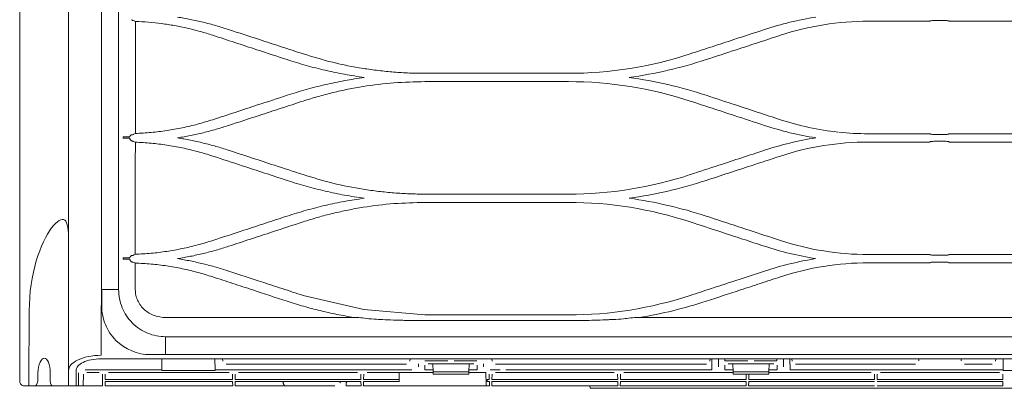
# Model space of a CAD drawing. Header units: inches. Extents: x 67014 to 70164, y -40762 to -35657.
# Tile 8 of 55: x 68451 to 68467, y -40490 to -40484. Entities that reach past the tile are written whole.
import ezdxf

# ---------------------------------------------------------------- set-up
doc = ezdxf.new("R2010")
doc.units = ezdxf.units.IN
doc.header["$MEASUREMENT"] = 0
doc.layers.add('p--klimatyzator', color=30, linetype='Continuous', lineweight=15)

# ---------------------------------------------------------------- blocks, each defined once
blk = doc.blocks.new('A$C66B7A3C4')
at = {"layer": 'p--klimatyzator', "lineweight": 15}
for p, q in [((18.684, 82.346), (18.684, 4.654)), ((18.114, 43.5), (18.114, 4.654)), ((18.818, 43.5), (18.818, 2.6)), ((19.758, 18.191), (19.758, 39.351)), ((17.501, 29.464), (17.501, 39.106)), ((19.188, 33.067), (19.188, 31.362)), ((8.064, 31.643), (8.064, 29.651)), ((11.647, 29.651), (11.647, 31.643)), ((11.912, 31.643), (11.912, 29.651)), ((15.495, 29.651), (15.495, 31.643)), ((15.76, 31.643), (15.76, 29.651)), ((19.167, 31.363), (18.818, 31.369)), ((18.892, 31.124), (18.818, 31.13)), ((19.188, 31.362), (19.167, 31.363)), ((19.167, 24.573), (19.167, 31.363)), ((19.255, 27.455), (19.255, 31.249)), ((19.304, 31.354), (19.472, 31.357)), ((19.472, 31.357), (19.472, 27.347)), ((19.544, 31.358), (19.681, 31.361)), ((19.544, 27.346), (19.544, 31.358)), ((19.681, 31.257), (19.681, 31.361)), ((19.681, 31.257), (19.681, 27.448)), ((18.987, 31.02), (18.987, 30.135)), ((18.883, 30.031), (18.818, 30.031)), ((8.038, 29.443), (8.038, 29.235)), ((11.673, 29.235), (11.673, 29.443)), ((11.887, 29.443), (11.887, 29.235)), ((15.52, 29.235), (15.52, 29.443)), ((15.735, 29.443), (15.735, 29.235)), ((17.501, 19.604), (17.501, 29.213)), ((17.503, 29.235), (17.503, 29.443)), ((8.064, 29.027), (8.064, 27.067)), ((11.647, 27.067), (11.647, 29.027)), ((11.912, 29.027), (11.912, 27.067)), ((15.495, 27.067), (15.495, 29.027)), ((15.76, 29.027), (15.76, 27.067)), ((18.818, 28.679), (18.883, 28.679)), ((18.987, 28.575), (18.987, 24.74)), ((19.472, 27.347), (19.304, 27.35)), ((19.681, 27.344), (19.681, 27.448)), ((19.255, 23.89), (19.255, 27.155)), ((19.304, 27.259), (19.472, 27.262)), ((19.472, 27.262), (19.472, 23.253)), ((19.544, 23.252), (19.544, 27.264)), ((19.681, 27.162), (19.681, 27.266)), ((19.681, 27.162), (19.681, 23.353)), ((18.818, 24.63), (18.892, 24.636)), ((18.818, 24.567), (19.167, 24.573)), ((18.818, 24.36), (18.974, 24.363)), ((18.974, 24.363), (19.07, 24.363)), ((18.877, 24.153), (18.818, 24.152)), ((18.877, 23.422), (18.877, 24.153)), ((18.974, 22.594), (18.974, 24.052)), ((18.974, 23.905), (19.228, 23.892)), ((19.022, 24.155), (19.167, 24.155)), ((19.167, 23.895), (19.167, 24.155)), ((19.228, 23.892), (19.302, 23.888)), ((19.228, 22.754), (19.228, 23.892)), ((19.302, 23.888), (19.302, 22.758)), ((19.472, 23.253), (19.304, 23.256)), ((19.681, 23.249), (19.544, 23.252)), ((19.681, 23.249), (19.681, 23.353)), ((18.877, 22.493), (18.877, 23.224)), ((19.304, 23.165), (19.472, 23.168)), ((19.472, 23.168), (19.472, 19.158)), ((19.544, 23.169), (19.681, 23.171)), ((19.544, 19.157), (19.544, 23.169)), ((19.681, 23.067), (19.681, 23.171)), ((19.681, 23.067), (19.681, 19.259)), ((19.228, 22.754), (18.974, 22.741)), ((19.167, 22.491), (19.167, 22.751)), ((19.302, 22.758), (19.228, 22.754)), ((19.255, 19.266), (19.255, 22.756)), ((18.818, 22.494), (18.877, 22.493)), ((19.167, 22.491), (19.022, 22.491)), ((18.974, 22.283), (18.818, 22.286)), ((19.167, 22.073), (18.818, 22.079)), ((18.818, 22.017), (18.892, 22.01)), ((19.07, 22.283), (18.974, 22.283)), ((19.167, 15.509), (19.167, 22.073)), ((18.987, 21.907), (18.987, 15.171)), ((19.472, 19.158), (19.304, 19.161)), ((19.681, 19.154), (19.544, 19.157)), ((19.681, 19.155), (19.681, 19.259)), ((19.255, 15.171), (19.255, 18.965)), ((19.304, 19.07), (19.472, 19.073)), ((19.472, 19.073), (19.472, 15.063)), ((19.544, 19.074), (19.681, 19.077)), ((19.544, 15.062), (19.544, 19.074)), ((19.681, 18.973), (19.681, 19.077)), ((19.681, 18.973), (19.681, 15.164)), ((19.681, 18.187), (19.758, 18.191)), ((9.723, 12.923), (9.723, 17.499)), ((9.988, 17.499), (9.988, 12.923)), ((13.571, 12.923), (13.571, 17.499)), ((13.836, 17.499), (13.836, 12.923)), ((17.419, 12.923), (17.419, 17.499)), ((17.599, 17.499), (17.599, 12.923)), ((19.145, 15.415), (19.145, 15.422)), ((19.167, 15.004), (19.167, 15.329)), ((19.681, 15.06), (19.681, 15.164)), ((18.818, 15.061), (18.892, 15.068)), ((18.974, 14.795), (19.07, 14.795)), ((19.255, 14.871), (19.26, 14.871)), ((19.255, 14.322), (19.255, 14.871)), ((19.63, 14.878), (19.26, 14.871)), ((19.472, 15.063), (19.304, 15.066)), ((19.304, 14.975), (19.472, 14.978)), ((19.472, 14.978), (19.472, 14.907)), ((19.472, 14.907), (19.544, 14.907)), ((19.681, 15.06), (19.544, 15.062)), ((19.544, 14.98), (19.681, 14.982)), ((19.544, 14.907), (19.544, 14.98)), ((19.63, 14.878), (19.681, 14.878)), ((19.681, 14.878), (19.681, 14.982)), ((19.681, 14.878), (19.681, 11.069)), ((18.877, 13.854), (18.877, 14.585)), ((18.974, 13.026), (18.974, 14.484)), ((19.022, 14.587), (19.167, 14.587)), ((19.167, 14.327), (19.167, 14.587)), ((18.974, 14.337), (19.228, 14.324)), ((19.228, 14.324), (19.302, 14.32)), ((19.228, 13.186), (19.228, 14.324)), ((19.302, 14.32), (19.302, 13.19)), ((18.877, 12.924), (18.877, 13.655)), ((19.302, 13.19), (19.228, 13.186)), ((17.419, 12.923), (17.252, 10.971)), ((19.228, 13.186), (18.974, 13.172)), ((19.167, 12.923), (19.022, 12.923)), ((19.167, 12.923), (19.167, 13.183)), ((19.255, 11.077), (19.255, 13.187)), ((19.07, 12.715), (18.974, 12.715)), ((18.818, 12.45), (18.892, 12.444)), ((18.987, 12.34), (18.987, 6.582)), ((19.167, 6.233), (19.167, 12.505)), ((19.424, 12.099), (19.26, 12.099)), ((19.472, 12.099), (19.424, 12.099)), ((19.544, 12.099), (19.472, 12.099)), ((19.472, 12.099), (19.472, 10.969)), ((19.544, 12.099), (19.549, 12.099)), ((19.544, 10.968), (19.544, 12.099)), ((19.681, 10.965), (19.681, 11.069)), ((17.252, 10.971), (16.799, 9.036)), ((17.501, 4.653), (17.501, 10.817)), ((19.255, 6.982), (19.255, 10.776)), ((19.472, 10.969), (19.304, 10.972)), ((19.304, 10.881), (19.472, 10.884)), ((19.472, 10.884), (19.472, 6.874)), ((19.681, 10.965), (19.544, 10.968)), ((19.544, 10.885), (19.681, 10.887)), ((19.544, 6.873), (19.544, 10.885)), ((19.681, 10.887), (19.681, 10.411)), ((19.588, 10.411), (19.549, 10.433)), ((19.588, 10.411), (19.681, 10.411)), ((19.588, 10.213), (19.549, 10.235)), ((19.681, 9.542), (19.681, 10.05)), ((19.681, 7.129), (19.681, 8.482)), ((19.681, 7.129), (19.681, 6.975)), ((19.681, 6.871), (19.681, 6.975)), ((19.255, 2.833), (19.255, 6.681)), ((19.472, 6.874), (19.304, 6.877)), ((19.304, 6.786), (19.472, 6.789)), ((19.472, 6.789), (19.472, 2.725)), ((19.681, 6.87), (19.544, 6.873)), ((19.544, 6.79), (19.681, 6.793)), ((19.544, 2.724), (19.544, 6.79)), ((19.681, 6.871), (19.681, 6.87)), ((19.681, 6.793), (19.681, 6.689)), ((19.681, 6.689), (19.681, 2.826)), ((18.818, 6.472), (18.892, 6.478)), ((18.818, 6.227), (19.167, 6.233)), ((19.167, 6.233), (19.188, 6.233)), ((19.188, 6.233), (19.188, 4.529)), ((19.167, 4.529), (18.818, 4.535)), ((19.188, 4.529), (19.167, 4.529)), ((19.167, 2.089), (19.167, 4.529)), ((11.789, 3.51), (11.788, 3.302)), ((15.645, 3.51), (15.644, 3.302)), ((17.135, 2.61), (17.135, 2.616)), ((19.255, 2.136), (19.255, 2.533)), ((19.472, 2.725), (19.304, 2.728)), ((19.304, 2.638), (19.681, 2.645)), ((19.681, 2.722), (19.544, 2.724)), ((19.681, 2.722), (19.681, 2.826)), ((19.681, 2.541), (19.681, 2.645)), ((19.681, 2.541), (19.681, 2.129)), ((19.681, 2.025), (19.304, 2.032)), ((19.681, 2.025), (19.681, 2.129)), ((19.681, 2.025), (19.681, 1.872)), ((19.681, 2.025), (19.681, 2.025)), ((19.192, 1.799), (19.681, 1.799)), ((19.681, 1.872), (19.263, 1.879)), ((19.681, 1.872), (19.681, 1.799)), ((19.681, 1.799), (19.681, 1.56)), ((19.192, 1.56), (19.681, 1.56)), ((19.681, 1.026), (19.681, 0.748)), ((19.681, 0.748), (19.681, 0.484)), ((19.681, 0.29), (19.681, 0.339)), ((19.681, 0.29), (19.681, 0.265))]:
    blk.add_line(p, q, dxfattribs=at)
for points, knots in [([(8.038, 29.443), (8.038, 29.466), (8.038, 29.489), (8.039, 29.511), (8.04, 29.532), (8.042, 29.553), (8.043, 29.571), (8.045, 29.589), (8.047, 29.605), (8.05, 29.618), (8.052, 29.63), (8.055, 29.639), (8.058, 29.645), (8.06, 29.649), (8.062, 29.651), (8.064, 29.651)], [0, 0, 0, 0, 1, 1, 1, 2, 2, 2, 3, 3, 3, 4, 4, 4, 5, 5, 5, 5]), ([(11.647, 29.651), (11.65, 29.651), (11.653, 29.646), (11.656, 29.638), (11.659, 29.63), (11.661, 29.617), (11.664, 29.601), (11.666, 29.586), (11.668, 29.567), (11.67, 29.546), (11.671, 29.526), (11.672, 29.503), (11.673, 29.48), (11.673, 29.468), (11.673, 29.455), (11.673, 29.443)], [0, 0, 0, 0, 1, 1, 1, 2, 2, 2, 3, 3, 3, 4, 4, 4, 5, 5, 5, 5]), ([(11.887, 29.443), (11.887, 29.466), (11.887, 29.489), (11.888, 29.511), (11.889, 29.533), (11.89, 29.554), (11.892, 29.572), (11.894, 29.591), (11.896, 29.607), (11.899, 29.619), (11.901, 29.631), (11.904, 29.64), (11.906, 29.645), (11.908, 29.649), (11.91, 29.651), (11.912, 29.651)], [0, 0, 0, 0, 1, 1, 1, 2, 2, 2, 3, 3, 3, 4, 4, 4, 5, 5, 5, 5]), ([(15.495, 29.651), (15.497, 29.651), (15.5, 29.646), (15.503, 29.638), (15.506, 29.631), (15.509, 29.619), (15.511, 29.604), (15.513, 29.589), (15.515, 29.57), (15.517, 29.55), (15.518, 29.53), (15.519, 29.508), (15.52, 29.485), (15.52, 29.471), (15.52, 29.457), (15.52, 29.443)], [0, 0, 0, 0, 1, 1, 1, 2, 2, 2, 3, 3, 3, 4, 4, 4, 5, 5, 5, 5]), ([(15.735, 29.443), (15.735, 29.466), (15.735, 29.489), (15.736, 29.511), (15.737, 29.533), (15.739, 29.554), (15.74, 29.572), (15.742, 29.59), (15.744, 29.606), (15.747, 29.619), (15.749, 29.631), (15.752, 29.64), (15.755, 29.645), (15.756, 29.649), (15.758, 29.651), (15.76, 29.651)], [0, 0, 0, 0, 1, 1, 1, 2, 2, 2, 3, 3, 3, 4, 4, 4, 5, 5, 5, 5]), ([(8.064, 29.027), (8.061, 29.027), (8.058, 29.031), (8.055, 29.039), (8.052, 29.046), (8.05, 29.058), (8.047, 29.073), (8.045, 29.088), (8.043, 29.106), (8.042, 29.127), (8.04, 29.147), (8.039, 29.169), (8.039, 29.192), (8.038, 29.206), (8.038, 29.22), (8.038, 29.235)], [0, 0, 0, 0, 1, 1, 1, 2, 2, 2, 3, 3, 3, 4, 4, 4, 5, 5, 5, 5]), ([(11.673, 29.235), (11.673, 29.212), (11.673, 29.189), (11.672, 29.168), (11.671, 29.147), (11.669, 29.126), (11.668, 29.109), (11.666, 29.091), (11.664, 29.075), (11.662, 29.062), (11.659, 29.049), (11.656, 29.04), (11.654, 29.034), (11.651, 29.029), (11.649, 29.027), (11.647, 29.027)], [0, 0, 0, 0, 1, 1, 1, 2, 2, 2, 3, 3, 3, 4, 4, 4, 5, 5, 5, 5]), ([(11.912, 29.027), (11.909, 29.027), (11.906, 29.031), (11.904, 29.038), (11.901, 29.046), (11.898, 29.058), (11.896, 29.072), (11.894, 29.087), (11.892, 29.105), (11.891, 29.124), (11.889, 29.144), (11.888, 29.166), (11.887, 29.189), (11.887, 29.204), (11.887, 29.219), (11.887, 29.235)], [0, 0, 0, 0, 1, 1, 1, 2, 2, 2, 3, 3, 3, 4, 4, 4, 5, 5, 5, 5]), ([(15.52, 29.235), (15.52, 29.212), (15.52, 29.188), (15.519, 29.166), (15.518, 29.145), (15.516, 29.124), (15.515, 29.106), (15.513, 29.088), (15.511, 29.072), (15.508, 29.06), (15.506, 29.047), (15.503, 29.038), (15.501, 29.032), (15.499, 29.029), (15.497, 29.027), (15.495, 29.027)], [0, 0, 0, 0, 1, 1, 1, 2, 2, 2, 3, 3, 3, 4, 4, 4, 5, 5, 5, 5]), ([(15.76, 29.027), (15.757, 29.027), (15.754, 29.031), (15.752, 29.038), (15.749, 29.046), (15.746, 29.058), (15.744, 29.073), (15.742, 29.087), (15.74, 29.105), (15.739, 29.125), (15.737, 29.145), (15.736, 29.167), (15.735, 29.19), (15.735, 29.204), (15.735, 29.22), (15.735, 29.235)], [0, 0, 0, 0, 1, 1, 1, 2, 2, 2, 3, 3, 3, 4, 4, 4, 5, 5, 5, 5]), ([(9.287, 21.891), (9.182, 22.213), (9.077, 22.535), (8.971, 22.857), (8.894, 23.092), (8.818, 23.326), (8.741, 23.56), (8.664, 23.795), (8.588, 24.029), (8.511, 24.264)], [0, 0, 0, 0, 1, 1, 1, 2, 2, 2, 3, 3, 3, 3]), ([(11.2, 24.264), (11.122, 24.025), (11.044, 23.787), (10.966, 23.549), (10.888, 23.311), (10.81, 23.073), (10.732, 22.834), (10.629, 22.52), (10.526, 22.206), (10.423, 21.891)], [0, 0, 0, 0, 1, 1, 1, 2, 2, 2, 3, 3, 3, 3]), ([(13.136, 21.891), (13.057, 22.131), (12.979, 22.371), (12.9, 22.61), (12.822, 22.85), (12.743, 23.089), (12.665, 23.329), (12.563, 23.641), (12.461, 23.952), (12.359, 24.264)], [0, 0, 0, 0, 1, 1, 1, 2, 2, 2, 3, 3, 3, 3]), ([(15.047, 24.264), (14.939, 23.932), (14.83, 23.6), (14.722, 23.269), (14.647, 23.039), (14.572, 22.81), (14.496, 22.58), (14.421, 22.351), (14.346, 22.121), (14.271, 21.891)], [0, 0, 0, 0, 1, 1, 1, 2, 2, 2, 3, 3, 3, 3]), ([(16.984, 21.891), (16.864, 22.258), (16.744, 22.624), (16.624, 22.99), (16.555, 23.202), (16.485, 23.414), (16.416, 23.627), (16.346, 23.839), (16.277, 24.051), (16.207, 24.264)], [0, 0, 0, 0, 1, 1, 1, 2, 2, 2, 3, 3, 3, 3]), ([(8.327, 23.757), (8.434, 23.43), (8.541, 23.103), (8.648, 22.776), (8.724, 22.544), (8.8, 22.313), (8.876, 22.081), (8.951, 21.849), (9.027, 21.617), (9.103, 21.385)], [0, 0, 0, 0, 1, 1, 1, 2, 2, 2, 3, 3, 3, 3]), ([(10.608, 21.385), (10.684, 21.619), (10.761, 21.852), (10.837, 22.086), (10.914, 22.32), (10.99, 22.554), (11.067, 22.788), (11.173, 23.111), (11.278, 23.434), (11.384, 23.757)], [0, 0, 0, 0, 1, 1, 1, 2, 2, 2, 3, 3, 3, 3]), ([(12.175, 23.757), (12.254, 23.514), (12.334, 23.27), (12.414, 23.027), (12.493, 22.783), (12.573, 22.54), (12.653, 22.296), (12.752, 21.992), (12.851, 21.689), (12.951, 21.385)], [0, 0, 0, 0, 1, 1, 1, 2, 2, 2, 3, 3, 3, 3]), ([(14.456, 21.385), (14.562, 21.709), (14.668, 22.033), (14.774, 22.357), (14.85, 22.59), (14.927, 22.824), (15.003, 23.057), (15.08, 23.29), (15.156, 23.524), (15.232, 23.757)], [0, 0, 0, 0, 1, 1, 1, 2, 2, 2, 3, 3, 3, 3]), ([(16.022, 23.757), (16.136, 23.409), (16.25, 23.061), (16.364, 22.713), (16.437, 22.492), (16.509, 22.27), (16.581, 22.049), (16.654, 21.828), (16.726, 21.606), (16.799, 21.385)], [0, 0, 0, 0, 1, 1, 1, 2, 2, 2, 3, 3, 3, 3]), ([(17.532, 19.361), (17.536, 19.327), (17.54, 19.293), (17.543, 19.258), (17.553, 19.151), (17.56, 19.043), (17.565, 18.935)], [0, 0, 0, 0, 1, 1, 1, 2, 2, 2, 2]), ([(17.565, 18.935), (17.568, 18.882), (17.57, 18.829), (17.572, 18.776), (17.577, 18.658), (17.582, 18.541), (17.585, 18.424), (17.589, 18.31), (17.592, 18.195), (17.594, 18.081)], [0, 0, 0, 0, 1, 1, 1, 2, 2, 2, 3, 3, 3, 3]), ([(17.594, 18.081), (17.594, 18.057), (17.595, 18.032), (17.595, 18.008), (17.597, 17.909), (17.598, 17.811), (17.598, 17.713), (17.599, 17.642), (17.599, 17.57), (17.599, 17.499)], [0, 0, 0, 0, 1, 1, 1, 2, 2, 2, 3, 3, 3, 3]), ([(9.103, 9.036), (9.198, 9.351), (9.293, 9.665), (9.372, 9.984), (9.452, 10.303), (9.515, 10.628), (9.567, 10.953), (9.592, 11.116), (9.615, 11.28), (9.635, 11.444), (9.654, 11.607), (9.671, 11.771), (9.684, 11.935), (9.697, 12.099), (9.707, 12.264), (9.713, 12.428), (9.719, 12.593), (9.721, 12.758), (9.723, 12.923)], [0, 0, 0, 0, 1, 1, 1, 2, 2, 2, 3, 3, 3, 4, 4, 4, 5, 5, 5, 6, 6, 6, 6]), ([(9.988, 12.923), (9.995, 12.593), (10.003, 12.264), (10.027, 11.936), (10.051, 11.608), (10.092, 11.28), (10.144, 10.954), (10.17, 10.792), (10.199, 10.63), (10.231, 10.468), (10.264, 10.307), (10.299, 10.146), (10.338, 9.987), (10.376, 9.827), (10.418, 9.667), (10.463, 9.509), (10.509, 9.351), (10.558, 9.194), (10.608, 9.036)], [0, 0, 0, 0, 1, 1, 1, 2, 2, 2, 3, 3, 3, 4, 4, 4, 5, 5, 5, 6, 6, 6, 6]), ([(12.951, 9.036), (13.046, 9.351), (13.141, 9.666), (13.22, 9.986), (13.3, 10.305), (13.363, 10.629), (13.415, 10.955), (13.44, 11.118), (13.463, 11.281), (13.483, 11.445), (13.502, 11.609), (13.518, 11.772), (13.532, 11.936), (13.545, 12.1), (13.555, 12.265), (13.561, 12.429), (13.567, 12.593), (13.569, 12.758), (13.571, 12.923)], [0, 0, 0, 0, 1, 1, 1, 2, 2, 2, 3, 3, 3, 4, 4, 4, 5, 5, 5, 6, 6, 6, 6]), ([(13.836, 12.923), (13.844, 12.594), (13.851, 12.265), (13.875, 11.937), (13.899, 11.609), (13.94, 11.281), (13.992, 10.956), (14.018, 10.793), (14.047, 10.631), (14.08, 10.469), (14.112, 10.308), (14.147, 10.147), (14.186, 9.987), (14.225, 9.827), (14.266, 9.667), (14.311, 9.509), (14.357, 9.351), (14.406, 9.194), (14.456, 9.036)], [0, 0, 0, 0, 1, 1, 1, 2, 2, 2, 3, 3, 3, 4, 4, 4, 5, 5, 5, 6, 6, 6, 6]), ([(17.599, 12.923), (17.599, 12.907), (17.599, 12.891), (17.599, 12.876), (17.599, 12.778), (17.598, 12.679), (17.597, 12.581), (17.596, 12.501), (17.595, 12.421), (17.594, 12.34)], [0, 0, 0, 0, 1, 1, 1, 2, 2, 2, 3, 3, 3, 3]), ([(17.594, 12.34), (17.593, 12.288), (17.592, 12.236), (17.59, 12.183), (17.587, 12.066), (17.584, 11.949), (17.58, 11.831), (17.575, 11.716), (17.571, 11.601), (17.565, 11.486)], [0, 0, 0, 0, 1, 1, 1, 2, 2, 2, 3, 3, 3, 3]), ([(17.565, 11.486), (17.563, 11.452), (17.562, 11.417), (17.559, 11.383), (17.553, 11.275), (17.545, 11.167), (17.532, 11.06)], [0, 0, 0, 0, 1, 1, 1, 2, 2, 2, 2]), ([(9.855, 10.985), (9.824, 10.778), (9.792, 10.57), (9.755, 10.363), (9.718, 10.156), (9.674, 9.951), (9.627, 9.746), (9.579, 9.542), (9.528, 9.338), (9.471, 9.135), (9.413, 8.932), (9.35, 8.731), (9.287, 8.53)], [0, 0, 0, 0, 1, 1, 1, 2, 2, 2, 3, 3, 3, 4, 4, 4, 4]), ([(10.423, 8.53), (10.36, 8.732), (10.297, 8.934), (10.239, 9.138), (10.182, 9.341), (10.131, 9.545), (10.083, 9.75), (10.036, 9.954), (9.993, 10.16), (9.955, 10.366), (9.918, 10.572), (9.887, 10.779), (9.855, 10.985)], [0, 0, 0, 0, 1, 1, 1, 2, 2, 2, 3, 3, 3, 4, 4, 4, 4]), ([(13.703, 10.984), (13.672, 10.776), (13.641, 10.569), (13.603, 10.363), (13.566, 10.157), (13.522, 9.952), (13.475, 9.747), (13.428, 9.542), (13.376, 9.338), (13.319, 9.136), (13.262, 8.933), (13.199, 8.732), (13.136, 8.53)], [0, 0, 0, 0, 1, 1, 1, 2, 2, 2, 3, 3, 3, 4, 4, 4, 4]), ([(14.271, 8.53), (14.208, 8.732), (14.145, 8.933), (14.087, 9.136), (14.03, 9.339), (13.979, 9.542), (13.931, 9.747), (13.884, 9.952), (13.841, 10.157), (13.803, 10.363), (13.766, 10.569), (13.735, 10.776), (13.703, 10.984)], [0, 0, 0, 0, 1, 1, 1, 2, 2, 2, 3, 3, 3, 4, 4, 4, 4]), ([(17.501, 10.653), (17.47, 10.474), (17.439, 10.294), (17.403, 10.116), (17.368, 9.938), (17.327, 9.76), (17.284, 9.583), (17.241, 9.406), (17.195, 9.23), (17.144, 9.055), (17.094, 8.879), (17.039, 8.704), (16.984, 8.53)], [0, 0, 0, 0, 1, 1, 1, 2, 2, 2, 3, 3, 3, 4, 4, 4, 4]), ([(19.681, 9.542), (19.681, 9.474), (19.681, 9.407), (19.681, 9.34), (19.681, 9.273), (19.681, 9.208), (19.681, 9.144), (19.681, 9.081), (19.681, 9.021), (19.681, 8.965), (19.681, 8.908), (19.681, 8.855), (19.681, 8.807), (19.681, 8.759), (19.681, 8.716), (19.681, 8.678), (19.681, 8.64), (19.681, 8.608), (19.681, 8.582), (19.681, 8.555), (19.681, 8.536), (19.681, 8.522), (19.681, 8.509), (19.681, 8.502), (19.681, 8.502)], [0, 0, 0, 0, 1, 1, 1, 2, 2, 2, 3, 3, 3, 4, 4, 4, 5, 5, 5, 6, 6, 6, 7, 7, 7, 8, 8, 8, 8]), ([(8.327, 6.664), (8.434, 6.991), (8.541, 7.318), (8.648, 7.645), (8.724, 7.877), (8.8, 8.109), (8.876, 8.341), (8.951, 8.573), (9.027, 8.804), (9.103, 9.036)], [0, 0, 0, 0, 1, 1, 1, 2, 2, 2, 3, 3, 3, 3]), ([(10.608, 9.036), (10.684, 8.803), (10.761, 8.569), (10.837, 8.335), (10.914, 8.101), (10.99, 7.868), (11.067, 7.634), (11.173, 7.311), (11.278, 6.987), (11.384, 6.664)], [0, 0, 0, 0, 1, 1, 1, 2, 2, 2, 3, 3, 3, 3]), ([(12.175, 6.664), (12.254, 6.908), (12.334, 7.151), (12.414, 7.395), (12.493, 7.638), (12.573, 7.882), (12.653, 8.125), (12.752, 8.429), (12.851, 8.733), (12.951, 9.036)], [0, 0, 0, 0, 1, 1, 1, 2, 2, 2, 3, 3, 3, 3]), ([(14.456, 9.036), (14.562, 8.712), (14.668, 8.388), (14.774, 8.064), (14.85, 7.831), (14.927, 7.598), (15.003, 7.364), (15.08, 7.131), (15.156, 6.898), (15.232, 6.664)], [0, 0, 0, 0, 1, 1, 1, 2, 2, 2, 3, 3, 3, 3]), ([(16.022, 6.664), (16.136, 7.012), (16.25, 7.36), (16.364, 7.708), (16.437, 7.93), (16.509, 8.151), (16.581, 8.372), (16.654, 8.594), (16.726, 8.815), (16.799, 9.036)], [0, 0, 0, 0, 1, 1, 1, 2, 2, 2, 3, 3, 3, 3]), ([(9.287, 8.53), (9.182, 8.208), (9.077, 7.886), (8.971, 7.564), (8.894, 7.33), (8.818, 7.095), (8.741, 6.861), (8.664, 6.627), (8.588, 6.392), (8.511, 6.158)], [0, 0, 0, 0, 1, 1, 1, 2, 2, 2, 3, 3, 3, 3]), ([(11.2, 6.158), (11.122, 6.396), (11.044, 6.634), (10.966, 6.872), (10.888, 7.111), (10.81, 7.349), (10.732, 7.587), (10.629, 7.901), (10.526, 8.216), (10.423, 8.53)], [0, 0, 0, 0, 1, 1, 1, 2, 2, 2, 3, 3, 3, 3]), ([(13.136, 8.53), (13.057, 8.29), (12.979, 8.051), (12.9, 7.811), (12.822, 7.572), (12.743, 7.332), (12.665, 7.092), (12.563, 6.781), (12.461, 6.469), (12.359, 6.158)], [0, 0, 0, 0, 1, 1, 1, 2, 2, 2, 3, 3, 3, 3]), ([(15.047, 6.158), (14.939, 6.489), (14.83, 6.821), (14.722, 7.153), (14.647, 7.382), (14.572, 7.612), (14.496, 7.841), (14.421, 8.071), (14.346, 8.3), (14.271, 8.53)], [0, 0, 0, 0, 1, 1, 1, 2, 2, 2, 3, 3, 3, 3]), ([(16.984, 8.53), (16.864, 8.164), (16.744, 7.798), (16.624, 7.432), (16.555, 7.219), (16.485, 7.007), (16.416, 6.795), (16.346, 6.582), (16.277, 6.37), (16.207, 6.158)], [0, 0, 0, 0, 1, 1, 1, 2, 2, 2, 3, 3, 3, 3]), ([(19.549, 8.414), (19.549, 8.415), (19.55, 8.414), (19.551, 8.414), (19.557, 8.411), (19.563, 8.409), (19.569, 8.408), (19.575, 8.407), (19.582, 8.406), (19.588, 8.406), (19.595, 8.406), (19.601, 8.407), (19.607, 8.408), (19.613, 8.409), (19.619, 8.411), (19.625, 8.414), (19.636, 8.419), (19.646, 8.426), (19.654, 8.435), (19.663, 8.444), (19.669, 8.454), (19.674, 8.466), (19.679, 8.477), (19.681, 8.489), (19.681, 8.502)], [0, 0, 0, 0, 1, 1, 1, 2, 2, 2, 3, 3, 3, 4, 4, 4, 5, 5, 5, 6, 6, 6, 7, 7, 7, 8, 8, 8, 8]), ([(7.931, 5.031), (7.955, 5.169), (7.978, 5.306), (8.005, 5.443), (8.033, 5.58), (8.063, 5.716), (8.096, 5.852), (8.129, 5.988), (8.164, 6.124), (8.203, 6.259), (8.242, 6.395), (8.285, 6.529), (8.327, 6.664)], [0, 0, 0, 0, 1, 1, 1, 2, 2, 2, 3, 3, 3, 4, 4, 4, 4]), ([(11.384, 6.664), (11.426, 6.53), (11.469, 6.396), (11.507, 6.261), (11.546, 6.127), (11.581, 5.991), (11.614, 5.855), (11.647, 5.719), (11.678, 5.583), (11.705, 5.446), (11.732, 5.309), (11.756, 5.172), (11.779, 5.034)], [0, 0, 0, 0, 1, 1, 1, 2, 2, 2, 3, 3, 3, 4, 4, 4, 4]), ([(11.779, 5.034), (11.803, 5.171), (11.826, 5.309), (11.854, 5.445), (11.881, 5.582), (11.911, 5.719), (11.944, 5.854), (11.977, 5.99), (12.012, 6.126), (12.051, 6.26), (12.09, 6.396), (12.132, 6.53), (12.175, 6.664)], [0, 0, 0, 0, 1, 1, 1, 2, 2, 2, 3, 3, 3, 4, 4, 4, 4]), ([(15.232, 6.664), (15.275, 6.53), (15.317, 6.396), (15.356, 6.261), (15.394, 6.127), (15.43, 5.991), (15.463, 5.855), (15.495, 5.72), (15.526, 5.583), (15.553, 5.447), (15.58, 5.31), (15.604, 5.172), (15.627, 5.035)], [0, 0, 0, 0, 1, 1, 1, 2, 2, 2, 3, 3, 3, 4, 4, 4, 4]), ([(15.627, 5.035), (15.651, 5.172), (15.674, 5.31), (15.701, 5.446), (15.729, 5.583), (15.759, 5.719), (15.792, 5.855), (15.825, 5.991), (15.86, 6.126), (15.899, 6.261), (15.938, 6.396), (15.98, 6.53), (16.022, 6.664)], [0, 0, 0, 0, 1, 1, 1, 2, 2, 2, 3, 3, 3, 4, 4, 4, 4]), ([(8.511, 6.158), (8.469, 6.023), (8.427, 5.889), (8.389, 5.753), (8.351, 5.619), (8.317, 5.483), (8.286, 5.346), (8.255, 5.21), (8.228, 5.074), (8.203, 4.937), (8.179, 4.8), (8.157, 4.662), (8.139, 4.524), (8.121, 4.386), (8.106, 4.247), (8.095, 4.109), (8.084, 3.97), (8.077, 3.83), (8.07, 3.691)], [0, 0, 0, 0, 1, 1, 1, 2, 2, 2, 3, 3, 3, 4, 4, 4, 5, 5, 5, 6, 6, 6, 6]), ([(11.641, 3.688), (11.632, 3.856), (11.623, 4.025), (11.608, 4.192), (11.593, 4.359), (11.572, 4.526), (11.547, 4.692), (11.522, 4.857), (11.493, 5.022), (11.459, 5.185), (11.425, 5.349), (11.387, 5.513), (11.343, 5.674), (11.299, 5.836), (11.249, 5.997), (11.2, 6.158)], [0, 0, 0, 0, 1, 1, 1, 2, 2, 2, 3, 3, 3, 4, 4, 4, 5, 5, 5, 5]), ([(12.359, 6.158), (12.309, 5.997), (12.259, 5.835), (12.215, 5.673), (12.171, 5.511), (12.133, 5.347), (12.099, 5.183), (12.065, 5.019), (12.036, 4.854), (12.011, 4.689), (11.986, 4.524), (11.965, 4.357), (11.95, 4.191), (11.936, 4.023), (11.927, 3.856), (11.918, 3.688)], [0, 0, 0, 0, 1, 1, 1, 2, 2, 2, 3, 3, 3, 4, 4, 4, 5, 5, 5, 5]), ([(15.488, 3.687), (15.479, 3.855), (15.471, 4.023), (15.456, 4.191), (15.441, 4.358), (15.42, 4.524), (15.395, 4.69), (15.37, 4.856), (15.341, 5.02), (15.307, 5.184), (15.273, 5.348), (15.235, 5.512), (15.191, 5.673), (15.147, 5.836), (15.097, 5.997), (15.047, 6.158)], [0, 0, 0, 0, 1, 1, 1, 2, 2, 2, 3, 3, 3, 4, 4, 4, 5, 5, 5, 5]), ([(16.207, 6.158), (16.157, 5.996), (16.107, 5.835), (16.063, 5.672), (16.019, 5.51), (15.981, 5.347), (15.947, 5.182), (15.913, 5.018), (15.884, 4.854), (15.859, 4.688), (15.834, 4.523), (15.813, 4.357), (15.799, 4.19), (15.784, 4.023), (15.775, 3.855), (15.766, 3.687)], [0, 0, 0, 0, 1, 1, 1, 2, 2, 2, 3, 3, 3, 4, 4, 4, 5, 5, 5, 5]), ([(17.501, 4.653), (17.501, 4.532), (17.48, 4.41), (17.439, 4.296), (17.397, 4.182), (17.335, 4.075), (17.255, 3.984), (17.215, 3.938), (17.17, 3.897), (17.122, 3.86), (17.073, 3.823), (17.021, 3.791), (16.966, 3.765), (16.911, 3.74), (16.853, 3.72), (16.794, 3.707), (16.735, 3.694), (16.674, 3.687), (16.613, 3.687)], [0, 0, 0, 0, 1, 1, 1, 2, 2, 2, 3, 3, 3, 4, 4, 4, 5, 5, 5, 6, 6, 6, 6]), ([(18.114, 4.654), (18.114, 4.458), (18.075, 4.259), (18, 4.079), (17.925, 3.898), (17.815, 3.73), (17.676, 3.592), (17.537, 3.453), (17.371, 3.343), (17.189, 3.268), (17.007, 3.193), (16.812, 3.156), (16.615, 3.156)], [0, 0, 0, 0, 1, 1, 1, 2, 2, 2, 3, 3, 3, 4, 4, 4, 4]), ([(18.684, 4.654), (18.684, 4.518), (18.684, 4.383), (18.684, 4.247), (18.684, 4.22), (18.684, 4.193), (18.685, 4.165)], [0, 0, 0, 0, 1, 1, 1, 2, 2, 2, 2]), ([(18.685, 4.165), (18.685, 3.762), (18.518, 3.357), (18.231, 3.07), (18.087, 2.926), (17.915, 2.811), (17.729, 2.734), (17.542, 2.657), (17.337, 2.616), (17.135, 2.616)], [0, 0, 0, 0, 1, 1, 1, 2, 2, 2, 3, 3, 3, 3]), ([(8.041, 3.607), (8.039, 3.599), (8.036, 3.59), (8.031, 3.582), (8.027, 3.576), (8.022, 3.57), (8.016, 3.565)], [0, 0, 0, 0, 1, 1, 1, 2, 2, 2, 2]), ([(11.661, 3.636), (11.662, 3.634), (11.664, 3.632), (11.666, 3.63), (11.668, 3.629), (11.67, 3.629), (11.672, 3.628)], [0, 0, 0, 0, 1, 1, 1, 2, 2, 2, 2]), ([(11.694, 3.545), (11.689, 3.549), (11.686, 3.555), (11.683, 3.561), (11.682, 3.564), (11.681, 3.568), (11.681, 3.572)], [0, 0, 0, 0, 1, 1, 1, 2, 2, 2, 2]), ([(11.722, 3.521), (11.717, 3.525), (11.713, 3.529), (11.708, 3.533), (11.703, 3.537), (11.699, 3.541), (11.694, 3.545)], [0, 0, 0, 0, 1, 1, 1, 2, 2, 2, 2]), ([(11.751, 3.51), (11.746, 3.51), (11.742, 3.511), (11.738, 3.512), (11.735, 3.513), (11.731, 3.514), (11.728, 3.516), (11.726, 3.517), (11.724, 3.519), (11.722, 3.521)], [0, 0, 0, 0, 1, 1, 1, 2, 2, 2, 3, 3, 3, 3]), ([(11.829, 3.526), (11.825, 3.523), (11.82, 3.519), (11.815, 3.517), (11.811, 3.514), (11.806, 3.513), (11.802, 3.512), (11.798, 3.511), (11.793, 3.51), (11.789, 3.51)], [0, 0, 0, 0, 1, 1, 1, 2, 2, 2, 3, 3, 3, 3]), ([(11.866, 3.559), (11.86, 3.554), (11.854, 3.548), (11.848, 3.543), (11.842, 3.537), (11.835, 3.532), (11.829, 3.526)], [0, 0, 0, 0, 1, 1, 1, 2, 2, 2, 2]), ([(11.888, 3.597), (11.887, 3.589), (11.883, 3.581), (11.878, 3.573), (11.875, 3.568), (11.871, 3.563), (11.866, 3.559)], [0, 0, 0, 0, 1, 1, 1, 2, 2, 2, 2]), ([(15.507, 3.639), (15.508, 3.637), (15.51, 3.635), (15.513, 3.633), (15.514, 3.632), (15.516, 3.631), (15.518, 3.63)], [0, 0, 0, 0, 1, 1, 1, 2, 2, 2, 2]), ([(15.542, 3.55), (15.537, 3.554), (15.533, 3.56), (15.531, 3.566), (15.529, 3.571), (15.527, 3.576), (15.527, 3.581)], [0, 0, 0, 0, 1, 1, 1, 2, 2, 2, 2]), ([(15.573, 3.522), (15.568, 3.527), (15.563, 3.532), (15.558, 3.536), (15.553, 3.541), (15.547, 3.545), (15.542, 3.55)], [0, 0, 0, 0, 1, 1, 1, 2, 2, 2, 2]), ([(15.605, 3.51), (15.6, 3.51), (15.596, 3.511), (15.592, 3.512), (15.588, 3.513), (15.584, 3.515), (15.581, 3.517), (15.578, 3.518), (15.575, 3.52), (15.573, 3.522)], [0, 0, 0, 0, 1, 1, 1, 2, 2, 2, 3, 3, 3, 3]), ([(15.681, 3.524), (15.678, 3.521), (15.673, 3.518), (15.668, 3.515), (15.664, 3.514), (15.66, 3.512), (15.655, 3.511), (15.652, 3.511), (15.649, 3.51), (15.646, 3.51)], [0, 0, 0, 0, 1, 1, 1, 2, 2, 2, 3, 3, 3, 3]), ([(15.716, 3.554), (15.71, 3.549), (15.704, 3.544), (15.699, 3.539), (15.693, 3.534), (15.687, 3.529), (15.681, 3.524)], [0, 0, 0, 0, 1, 1, 1, 2, 2, 2, 2]), ([(15.735, 3.588), (15.733, 3.58), (15.73, 3.572), (15.726, 3.565), (15.723, 3.561), (15.72, 3.558), (15.716, 3.554)], [0, 0, 0, 0, 1, 1, 1, 2, 2, 2, 2]), ([(15.766, 3.687), (15.765, 3.684), (15.764, 3.681), (15.762, 3.677), (15.754, 3.656), (15.746, 3.635), (15.738, 3.614)], [0, 0, 0, 0, 1, 1, 1, 2, 2, 2, 2]), ([(16.615, 3.156), (15.347, 3.156), (14.078, 3.155), (12.818, 3.154), (11.558, 3.153), (10.305, 3.152), (9.074, 3.153), (8.459, 3.154), (7.848, 3.155), (7.243, 3.156), (6.638, 3.157), (6.041, 3.156), (5.448, 3.162), (4.856, 3.167), (4.271, 3.169), (3.674, 3.174), (3.077, 3.178), (2.465, 3.183), (1.836, 3.185)], [0, 0, 0, 0, 1, 1, 1, 2, 2, 2, 3, 3, 3, 4, 4, 4, 5, 5, 5, 6, 6, 6, 6]), ([(1.327, 2.61), (1.494, 2.61), (1.666, 2.61), (1.834, 2.61), (2.002, 2.61), (2.169, 2.61), (2.335, 2.61), (2.666, 2.61), (2.993, 2.61), (3.316, 2.61), (3.964, 2.61), (4.601, 2.61), (5.237, 2.61), (5.874, 2.61), (6.511, 2.61), (7.157, 2.61), (7.803, 2.61), (8.456, 2.61), (9.114, 2.61), (10.432, 2.61), (11.769, 2.61), (13.107, 2.61), (14.446, 2.61), (15.789, 2.61), (17.135, 2.61)], [0, 0, 0, 0, 1, 1, 1, 2, 2, 2, 3, 3, 3, 4, 4, 4, 5, 5, 5, 6, 6, 6, 7, 7, 7, 8, 8, 8, 8]), ([(17.135, 2.616), (17.126, 2.617), (17.116, 2.617), (17.106, 2.617), (16.943, 2.617), (16.78, 2.617), (16.616, 2.617)], [0, 0, 0, 0, 1, 1, 1, 2, 2, 2, 2]), ([(17.123, 2.6), (17.457, 2.6), (17.792, 2.6), (18.126, 2.6), (18.319, 2.6), (18.513, 2.6), (18.706, 2.6)], [0, 0, 0, 0, 1, 1, 1, 2, 2, 2, 2]), ([(18.706, 2.6), (18.706, 2.31), (18.765, 2.033), (18.857, 1.846), (18.949, 1.66), (19.07, 1.56), (19.192, 1.56)], [0, 0, 0, 0, 1, 1, 1, 2, 2, 2, 2]), ([(18.818, 2.6), (18.818, 2.377), (18.863, 2.163), (18.934, 2.02), (19.005, 1.876), (19.098, 1.799), (19.192, 1.799)], [0, 0, 0, 0, 1, 1, 1, 2, 2, 2, 2]), ([(19.192, 1.56), (18.112, 1.56), (17.032, 1.56), (15.955, 1.56), (14.877, 1.56), (13.802, 1.56), (12.728, 1.56), (11.655, 1.56), (10.581, 1.56), (9.521, 1.56), (8.46, 1.56), (7.417, 1.56), (6.39, 1.56)], [0, 0, 0, 0, 1, 1, 1, 2, 2, 2, 3, 3, 3, 4, 4, 4, 4]), ([(11.751, 1.56), (11.747, 1.56), (11.742, 1.56), (11.738, 1.56), (11.721, 1.56), (11.702, 1.56), (11.683, 1.56), (11.664, 1.56), (11.645, 1.56), (11.627, 1.56), (11.61, 1.56), (11.593, 1.56), (11.578, 1.56), (11.562, 1.56), (11.549, 1.56), (11.538, 1.56)], [0, 0, 0, 0, 1, 1, 1, 2, 2, 2, 3, 3, 3, 4, 4, 4, 5, 5, 5, 5]), ([(15.085, 1.56), (14.711, 1.56), (14.475, 1.528), (14.402, 1.436), (14.329, 1.343), (14.421, 1.189), (14.648, 1.019), (14.875, 0.849), (15.24, 0.664), (15.701, 0.527), (16.161, 0.391), (16.716, 0.305), (17.289, 0.303)], [0, 0, 0, 0, 1, 1, 1, 2, 2, 2, 3, 3, 3, 4, 4, 4, 4]), ([(19.681, 1.046), (19.681, 1.074), (19.681, 1.101), (19.681, 1.127), (19.681, 1.2), (19.681, 1.266), (19.681, 1.322), (19.681, 1.377), (19.681, 1.423), (19.681, 1.459), (19.681, 1.494), (19.681, 1.52), (19.681, 1.536), (19.681, 1.553), (19.681, 1.56), (19.681, 1.56)], [0, 0, 0, 0, 1, 1, 1, 2, 2, 2, 3, 3, 3, 4, 4, 4, 5, 5, 5, 5]), ([(19.265, 0.972), (19.136, 0.973), (19.012, 0.953), (18.927, 0.919), (18.842, 0.885), (18.797, 0.837), (18.797, 0.788), (18.798, 0.738), (18.844, 0.688), (18.929, 0.648), (19.013, 0.609), (19.136, 0.583), (19.265, 0.582)], [0, 0, 0, 0, 1, 1, 1, 2, 2, 2, 3, 3, 3, 4, 4, 4, 4]), ([(19.473, 0.971), (19.495, 0.971), (19.518, 0.972), (19.539, 0.975), (19.56, 0.977), (19.58, 0.981), (19.597, 0.986), (19.615, 0.991), (19.631, 0.997), (19.643, 1.003), (19.657, 1.01), (19.667, 1.018), (19.673, 1.026), (19.679, 1.032), (19.681, 1.04), (19.681, 1.046)], [0, 0, 0, 0, 1, 1, 1, 2, 2, 2, 3, 3, 3, 4, 4, 4, 5, 5, 5, 5]), ([(19.681, 0.484), (19.681, 0.496), (19.677, 0.508), (19.668, 0.519), (19.658, 0.53), (19.645, 0.54), (19.627, 0.549), (19.61, 0.557), (19.589, 0.565), (19.566, 0.57), (19.546, 0.575), (19.522, 0.578), (19.499, 0.58), (19.49, 0.58), (19.482, 0.58), (19.473, 0.581)], [0, 0, 0, 0, 1, 1, 1, 2, 2, 2, 3, 3, 3, 4, 4, 4, 5, 5, 5, 5]), ([(1.112, 0), (1.119, 0), (1.125, 0), (1.132, 0), (1.18, 0), (1.232, 0), (1.291, 0), (1.3, 0), (1.308, 0), (1.317, 0), (1.335, 0), (1.353, 0), (1.371, 0), (1.39, 0), (1.409, 0), (1.429, 0), (1.449, 0), (1.47, 0), (1.491, 0), (1.513, 0), (1.535, 0), (1.559, 0), (1.652, 0), (1.76, 0), (1.89, 0), (1.954, 0), (2.025, 0), (2.101, 0), (2.177, 0), (2.259, 0), (2.347, 0), (2.434, 0), (2.528, 0), (2.626, 0), (2.725, 0), (2.83, 0), (2.94, 0), (3.049, 0), (3.165, 0), (3.285, 0), (3.405, 0), (3.531, 0), (3.661, 0), (3.922, 0), (4.203, 0), (4.502, 0), (4.802, 0), (5.12, 0), (5.455, 0), (5.79, 0), (6.141, 0), (6.508, 0), (6.692, 0), (6.879, 0), (7.07, 0), (7.165, 0), (7.262, 0), (7.359, 0), (7.456, 0), (7.554, 0), (7.653, 0), (8.049, 0), (8.458, 0), (8.878, 0), (9.088, 0), (9.301, 0), (9.516, 0), (9.732, 0), (9.949, 0), (10.169, 0), (10.388, 0), (10.609, 0), (10.831, 0), (11.053, 0), (11.276, 0), (11.499, 0), (11.723, 0), (11.947, 0), (12.171, 0), (12.396, 0), (12.621, 0), (12.847, 0), (12.96, 0), (13.073, 0), (13.186, 0), (13.299, 0), (13.412, 0), (13.525, 0), (13.751, 0), (13.978, 0), (14.205, 0), (15.112, 0), (16.024, 0), (16.937, 0), (17.799, 0), (18.662, 0), (19.525, 0)], [0, 0, 0, 0, 1, 1, 1, 2, 2, 2, 3, 3, 3, 4, 4, 4, 5, 5, 5, 6, 6, 6, 7, 7, 7, 8, 8, 8, 9, 9, 9, 10, 10, 10, 11, 11, 11, 12, 12, 12, 13, 13, 13, 14, 14, 14, 15, 15, 15, 16, 16, 16, 17, 17, 17, 18, 18, 18, 19, 19, 19, 20, 20, 20, 21, 21, 21, 22, 22, 22, 23, 23, 23, 24, 24, 24, 25, 25, 25, 26, 26, 26, 27, 27, 27, 28, 28, 28, 29, 29, 29, 30, 30, 30, 31, 31, 31, 32, 32, 32, 32]), ([(19.525, 0.005), (17.913, 0.005), (16.3, 0.005), (14.69, 0.004), (13.885, 0.004), (13.08, 0.004), (12.277, 0.004), (11.473, 0.004), (10.664, 0.004), (9.881, 0.004), (9.097, 0.003), (8.343, 0.003), (7.616, 0.003), (7.253, 0.003), (6.895, 0.003), (6.553, 0.003), (6.211, 0.003), (5.881, 0.003), (5.563, 0.003), (4.928, 0.003), (4.336, 0.003), (3.807, 0.003), (3.278, 0.003), (2.816, 0.003), (2.423, 0.003)], [0, 0, 0, 0, 1, 1, 1, 2, 2, 2, 3, 3, 3, 4, 4, 4, 5, 5, 5, 6, 6, 6, 7, 7, 7, 8, 8, 8, 8]), ([(19.525, 0), (19.561, 0), (19.59, 0.012), (19.61, 0.025), (19.63, 0.038), (19.643, 0.052), (19.653, 0.066), (19.674, 0.096), (19.681, 0.126), (19.681, 0.156)], [0, 0, 0, 0, 1, 1, 1, 2, 2, 2, 3, 3, 3, 3])]:
    blk.add_open_spline(points, degree=3, knots=knots, dxfattribs=at)
for points in [[(17.501, 29.464), (17.502, 29.457), (17.503, 29.45), (17.503, 29.443)], [(17.503, 29.235), (17.503, 29.227), (17.502, 29.22), (17.501, 29.213)], [(8.511, 24.264), (8.214, 25.172), (8.064, 26.108), (8.064, 27.067)], [(11.647, 27.067), (11.647, 26.753), (11.631, 26.44), (11.598, 26.13)], [(12.359, 24.264), (12.061, 25.173), (11.912, 26.109), (11.912, 27.067)], [(15.495, 27.067), (15.495, 26.11), (15.345, 25.174), (15.047, 24.264)], [(16.207, 24.264), (15.909, 25.174), (15.76, 26.11), (15.76, 27.067)], [(11.595, 26.097), (11.528, 25.475), (11.396, 24.863), (11.2, 24.264)], [(7.931, 25.39), (8.019, 24.838), (8.151, 24.294), (8.327, 23.757)], [(11.384, 23.757), (11.559, 24.293), (11.691, 24.837), (11.779, 25.387)], [(11.779, 25.387), (11.867, 24.837), (11.999, 24.293), (12.175, 23.757)], [(15.232, 23.757), (15.408, 24.293), (15.539, 24.836), (15.627, 25.386)], [(15.627, 25.386), (15.715, 24.836), (15.847, 24.293), (16.022, 23.757)], [(9.855, 19.436), (9.74, 20.267), (9.551, 21.086), (9.287, 21.891)], [(10.423, 21.891), (10.16, 21.086), (9.97, 20.267), (9.855, 19.436)], [(13.703, 19.438), (13.588, 20.268), (13.399, 21.086), (13.136, 21.891)], [(14.271, 21.891), (14.008, 21.086), (13.818, 20.268), (13.703, 19.438)], [(17.502, 19.765), (17.385, 20.483), (17.213, 21.192), (16.984, 21.891)], [(9.103, 21.385), (9.515, 20.126), (9.723, 18.828), (9.723, 17.499)], [(9.988, 17.499), (9.988, 18.828), (10.195, 20.125), (10.608, 21.385)], [(12.951, 21.385), (13.364, 20.124), (13.571, 18.826), (13.571, 17.499)], [(13.836, 17.499), (13.836, 18.826), (14.043, 20.124), (14.456, 21.385)], [(16.799, 21.385), (17.212, 20.124), (17.419, 18.826), (17.419, 17.499)], [(17.532, 19.361), (17.523, 19.442), (17.512, 19.523), (17.501, 19.604)], [(17.501, 10.817), (17.512, 10.898), (17.523, 10.979), (17.532, 11.06)], [(18.114, 4.654), (18.253, 4.654), (18.436, 4.654), (18.662, 4.654)], [(18.684, 4.654), (18.683, 4.654), (18.674, 4.654), (18.662, 4.654)], [(8.041, 3.607), (8.041, 3.609), (8.041, 3.612), (8.042, 3.614)], [(8.07, 3.691), (8.06, 3.665), (8.051, 3.64), (8.042, 3.614)], [(11.641, 3.688), (10.435, 3.689), (9.241, 3.69), (8.07, 3.691)], [(11.661, 3.636), (11.654, 3.653), (11.647, 3.671), (11.641, 3.688)], [(11.676, 3.614), (11.675, 3.619), (11.673, 3.623), (11.672, 3.628)], [(11.676, 3.614), (11.678, 3.6), (11.679, 3.586), (11.681, 3.572)], [(11.75, 3.302), (11.75, 3.372), (11.75, 3.441), (11.751, 3.51)], [(11.888, 3.597), (11.889, 3.603), (11.889, 3.608), (11.89, 3.614)], [(11.918, 3.688), (11.909, 3.663), (11.899, 3.639), (11.89, 3.614)], [(15.488, 3.687), (14.293, 3.687), (13.1, 3.688), (11.918, 3.688)], [(15.507, 3.639), (15.501, 3.655), (15.495, 3.671), (15.488, 3.687)], [(15.523, 3.614), (15.522, 3.619), (15.52, 3.625), (15.518, 3.63)], [(15.523, 3.614), (15.525, 3.603), (15.526, 3.592), (15.527, 3.581)], [(15.605, 3.302), (15.605, 3.372), (15.605, 3.441), (15.606, 3.51)], [(15.735, 3.588), (15.736, 3.597), (15.737, 3.606), (15.738, 3.614)], [(16.613, 3.687), (16.331, 3.687), (16.048, 3.687), (15.766, 3.687)], [(11.788, 3.302), (11.775, 3.302), (11.763, 3.302), (11.75, 3.302)], [(15.644, 3.302), (15.631, 3.302), (15.618, 3.302), (15.605, 3.302)], [(16.615, 3.156), (16.615, 3.029), (16.615, 2.85), (16.615, 2.637)], [(16.616, 2.617), (16.616, 2.618), (16.616, 2.626), (16.615, 2.637)], [(19.473, 0.971), (19.404, 0.972), (19.335, 0.972), (19.265, 0.972)], [(19.265, 0.582), (19.335, 0.581), (19.404, 0.581), (19.473, 0.581)], [(19.681, 0.339), (19.681, 0.388), (19.681, 0.436), (19.681, 0.484)], [(17.289, 0.303), (18.087, 0.299), (18.884, 0.293), (19.681, 0.29)], [(19.681, 0.156), (19.681, 0.201), (19.681, 0.245), (19.681, 0.29)]]:
    blk.add_open_spline(points, degree=3, dxfattribs=at)

msp = doc.modelspace()

# ---------------------------------------------------------------- block references
at = {"layer": 'p--klimatyzator', "color": 2, "linetype": 'Continuous', "lineweight": 60, "xscale": 0.5, "yscale": 0.5, "zscale": 0.5, "rotation": 270}
msp.add_blockref('A$C66B7A3C4', (68451.098, -40479.83), dxfattribs=at)

doc.saveas('drawing.dxf')
